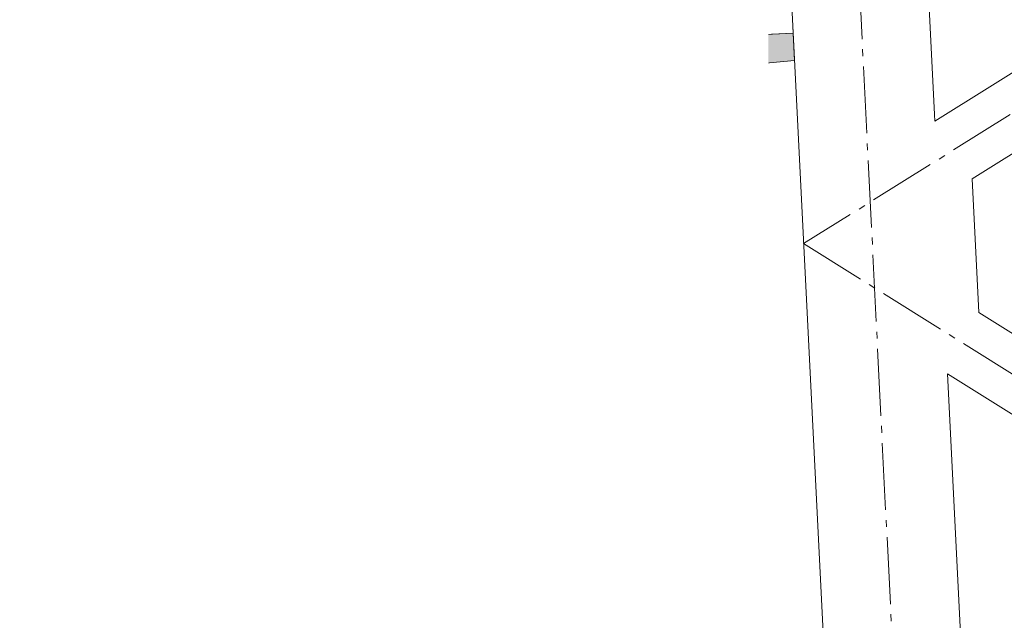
# Model space of a CAD drawing. Header units: millimetres. Extents: x -15830 to 4680139, y -28864 to 2281735.
# Tile 109 of 256: x 118331 to 119766, y 163034 to 163910. Entities that reach past the tile are written whole.
import ezdxf
from ezdxf import colors
from ezdxf.entities.mleader import LeaderData, LeaderLine
from ezdxf.math import Vec2, Vec3

# ---------------------------------------------------------------- set-up
doc = ezdxf.new("R2010")
doc.units = ezdxf.units.MM
for name, pattern in [('AM_DIN_G_W050', [13.75, 9.75, -1.5, 1, -1.5]), ('CARKOVANA', [5, 3, -2]), ('DASHDOT', [25.4, 12.7, -6.35, 0, -6.35]), ('HIDDEN', [9.525, 6.35, -3.175])]:
    doc.linetypes.add(name, pattern=pattern)
doc.layers.add('_____detaily', color=1, linetype='Continuous')
for name, color, linetype, lineweight in [('A99_N_kce-pohl', 1, 'Continuous', 9), ('A99_N_kce-rez-sil', 6, 'Continuous', 18), ('A99_N_kce-rez-ten', 4, 'Continuous', 9), ('A99_N_kce-rez-ten @ 200', 4, 'Continuous', 9), ('A99_N_koty-200', 5, 'Continuous', 5), ('A99_N_koty-200 @ 200', 5, 'Continuous', 5), ('A99_N_koty-200 @ 50', 5, 'Continuous', 5), ('A99_N_sraf', 252, 'Continuous', 0), ('A99_N_txt-popis-50', 240, 'Continuous', 9), ('A99_N_txt-popis-50 @ 200', 240, 'Continuous', 9), ('A99_N_znaceni 200', 5, 'Continuous', 5), ('A99_S_kce-pohl', 7, 'Continuous', 5), ('A99_S_kce-rez-sil', 7, 'Continuous', 15), ('A99_S_kce-rez-ten', 7, 'Continuous', 9), ('A99_S_sraf', 252, 'Continuous', 9)]:
    doc.layers.add(name, color=color, linetype=linetype, lineweight=lineweight)
doc.styles.add('A99_kota', font='isocpeur.ttf', dxfattribs={"height": 2})
doc.styles.add('A99_popis', font='isocpeur.ttf')
doc.linetypes.add('IZOLACE', pattern='A,0.00254,-2.54,[134,ltypeshp.shx,S=2.54,R=0,X=-2.54,Y=0],-5.08,[134,ltypeshp.shx,S=2.54,R=180,X=2.54,Y=0],-2.54', length=10.16254)
doc.dimstyles.new('A99_kota_200 new', dxfattribs={"dimscale": 200, "dimtxt": 2, "dimasz": 1.2, "dimexe": 0.5, "dimexo": 1.5, "dimgap": 0.3, "dimtad": 1, "dimdec": 0, "dimzin": 3, "dimdsep": 46, "dimtxsty": 'A99_kota', "dimblk": 'ARCHTICK', "dimcen": 2.5, "dimazin": 2, "dimtfac": 0.75, "dimtdec": 0, "dimtmove": 2, "dimatfit": 0, "dimfxl": 0, "dimtolj": 1, "dimtzin": 0, "dimlwd": 5, "dimlwe": 5, "dimarcsym": 0})

# ---------------------------------------------------------------- blocks, each defined once
blk = doc.blocks.new('_ArchTick')
at = {"color": 0, "linetype": 'ByBlock', "const_width": 0.15}
blk.add_lwpolyline([(-0.5, -0.5), (0.5, 0.5)], dxfattribs=at)
blk = doc.blocks.new('*D175')
at = {"layer": 'A99_N_koty-200', "color": 0, "linetype": 'Continuous', "lineweight": 5, "ltscale": 10, "transparency": 16777216}
for p, q in [((118489, 164257.8), (118489, 164482.8)), ((119458.8, 164257.8), (119458.8, 164482.8)), ((118489, 164457.8), (119458.8, 164457.8))]:
    blk.add_line(p, q, dxfattribs=at)
at = {"layer": 'Defpoints', "color": 0, "linetype": 'Continuous', "ltscale": 10, "transparency": 16777216}
for p in [(119458.8, 164457.8), (119458.8, 163890.4), (118489, 163858.3)]:
    blk.add_point(p, dxfattribs=at)
at = {"layer": 'A99_N_koty-200', "color": 0, "linetype": 'Continuous', "lineweight": 5, "ltscale": 10, "transparency": 16777216, "xscale": 60, "yscale": 60, "zscale": 60}
for p, rotation in [((118489, 164457.8), 179.9999999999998), ((119458.8, 164457.8), 359.9999999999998)]:
    blk.add_blockref('_ArchTick', p, dxfattribs=dict(at, rotation=rotation))
at = {"layer": 'A99_N_koty-200', "color": 0, "linetype": 'Continuous', "lineweight": 0, "ltscale": 10, "transparency": 16777216, "insert": (118973.9, 164392.8), "char_height": 100, "attachment_point": 5, "rotation": 180, "style": 'A99_kota'}
blk.add_mtext('\\A1;970', dxfattribs=at)
blk = doc.blocks.new('*D176')
at = {"layer": 'A99_N_koty-200', "color": 0, "linetype": 'Continuous', "lineweight": 5, "ltscale": 10, "transparency": 16777216}
for p, q in [((118489, 164158.3), (118489, 164688.3)), ((119458.8, 164190.4), (119458.8, 164688.3)), ((118489, 164588.3), (119458.8, 164588.3))]:
    blk.add_line(p, q, dxfattribs=at)
at = {"layer": 'Defpoints', "color": 0, "linetype": 'Continuous', "ltscale": 10, "transparency": 16777216}
for p in [(119458.8, 164588.3), (119458.8, 163890.4), (118489, 163858.3)]:
    blk.add_point(p, dxfattribs=at)
at = {"layer": 'A99_N_koty-200', "color": 0, "linetype": 'Continuous', "lineweight": 5, "ltscale": 10, "transparency": 16777216, "xscale": 240, "yscale": 240, "zscale": 240}
for p, rotation in [((118489, 164588.3), 179.9999999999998), ((119458.8, 164588.3), 359.9999999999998)]:
    blk.add_blockref('_ArchTick', p, dxfattribs=dict(at, rotation=rotation))
at = {"layer": 'A99_N_koty-200', "color": 0, "linetype": 'Continuous', "lineweight": 0, "ltscale": 10, "transparency": 16777216, "insert": (118973.9, 164328.3), "char_height": 400, "attachment_point": 5, "rotation": 180, "style": 'A99_kota'}
blk.add_mtext('\\A1;970', dxfattribs=at)
blk = doc.blocks.new('Befestiger_gross')
at = {"layer": '_____detaily', "linetype": 'Continuous', "lineweight": -2}
for p, q in [((0.5, 0.5), (0, 0)), ((0.5, 0.5), (0, 0)), ((0.5, -0.5), (0, 0)), ((0.5, -0.5), (0, 0)), ((2.1, 0.5), (0.5, 0.5)), ((2.1, 0.5), (0.5, 0.5)), ((0.6, 0.5), (0.6, 0.5)), ((0.6, 0.5), (0.6, 0.5)), ((0.6, 0.5), (0.6, 0.5)), ((0.6, 0.5), (0.6, 0.5)), ((1.7, -1), (2.3, 1)), ((2.3, 1), (2.1, 0.5)), ((2.3, 1), (2.5, 0.5)), ((2.3, 1), (2.5, 0.5)), ((3.3, 0.5), (2.5, 0.5)), ((3.3, 0.5), (2.5, 0.5)), ((2.9, -1), (3.5, 1)), ((3.5, 1), (3.3, 0.5)), ((3.5, 1), (3.7, 0.5)), ((3.5, 1), (3.7, 0.5)), ((4.5, 0.5), (3.7, 0.5)), ((4.5, 0.5), (3.7, 0.5)), ((4, -1), (4.7, 1)), ((4.5, 0.5), (4.7, 1)), ((4.7, 1), (4.8, 0.5)), ((4.7, 1), (4.8, 0.5)), ((5.7, 0.5), (4.8, 0.5)), ((5.7, 0.5), (4.8, 0.5)), ((5.2, -1), (5.9, 1)), ((5.7, 0.5), (5.9, 1)), ((5.9, 1), (6, 0.5)), ((5.9, 1), (6, 0.5)), ((6.9, 0.5), (6, 0.5)), ((6, 0.5), (6, 0.5)), ((6.9, 0.5), (6, 0.5)), ((6, 0.5), (6, 0.5)), ((6.4, -1), (7, 1)), ((6.9, 0.5), (7, 1)), ((7, 1), (7.2, 0.5)), ((7, 1), (7.2, 0.5)), ((8.1, 0.5), (7.2, 0.5)), ((8.1, 0.5), (7.2, 0.5)), ((7.6, -1), (8.2, 1)), ((8.1, 0.5), (8.2, 1)), ((8.2, 1), (8.4, 0.5)), ((8.2, 1), (8.4, 0.5)), ((9.3, 0.5), (8.4, 0.5)), ((9.3, 0.5), (8.4, 0.5)), ((8.8, -1), (9.4, 1)), ((9.3, 0.5), (9.4, 1)), ((9.4, 1), (9.6, 0.5)), ((9.4, 1), (9.6, 0.5)), ((10.5, 0.5), (9.6, 0.5)), ((10.5, 0.5), (9.6, 0.5)), ((10, -1), (10.6, 1)), ((10.6, 1), (10.5, 0.5)), ((10.6, 1), (10.8, 0.5)), ((10.6, 1), (10.8, 0.5)), ((11.6, 0.5), (10.8, 0.5)), ((11.6, 0.5), (10.8, 0.5)), ((11.2, -1), (11.8, 1)), ((11.8, 1), (11.6, 0.5)), ((11.8, 1), (12, 0.5)), ((11.8, 1), (12, 0.5)), ((12.8, 0.5), (12, 0.5)), ((12.8, 0.5), (12, 0.5)), ((12.4, -1), (13, 1)), ((13, 1), (12.8, 0.5)), ((13, 1), (13.1, 0.5)), ((13, 1), (13.1, 0.5)), ((14, 0.5), (13.1, 0.5)), ((14, 0.5), (13.1, 0.5)), ((13.5, -1), (14.2, 1)), ((14.2, 1), (14, 0.5)), ((14.2, 1), (14.3, 0.5)), ((14.2, 1), (14.3, 0.5)), ((15.2, 0.5), (14.3, 0.5)), ((14.3, 0.5), (14.3, 0.5)), ((15.2, 0.5), (14.3, 0.5)), ((14.3, 0.5), (14.3, 0.5)), ((14.7, -1), (15.4, 1)), ((15.4, 1), (15.2, 0.5)), ((15.4, 1), (15.5, 0.5)), ((15.4, 1), (15.5, 0.5)), ((16.4, 0.5), (15.5, 0.5)), ((16.4, 0.5), (15.5, 0.5)), ((15.9, -1), (16.5, 1)), ((16.5, 1), (16.4, 0.5)), ((16.5, 1), (16.7, 0.5)), ((16.5, 1), (16.7, 0.5)), ((17.6, 0.5), (16.7, 0.5)), ((17.6, 0.5), (16.7, 0.5)), ((17.1, -1), (17.7, 1)), ((17.7, 1), (17.6, 0.5)), ((17.7, 1), (17.9, 0.5)), ((17.7, 1), (17.9, 0.5)), ((18.8, 0.5), (17.9, 0.5)), ((18.8, 0.5), (17.9, 0.5)), ((18.3, -1), (18.9, 1)), ((18.9, 1), (18.8, 0.5)), ((18.9, 1), (19.1, 0.5)), ((18.9, 1), (19.1, 0.5)), ((19.9, 0.5), (19.1, 0.5)), ((19.9, 0.5), (19.1, 0.5)), ((19.5, -1), (20.1, 1.1)), ((20.1, 1.1), (19.9, 0.5)), ((20.1, 1.1), (20.3, 0.5)), ((20.1, 1.1), (20.3, 0.5)), ((21.1, 0.5), (20.3, 0.5)), ((20.3, 0.5), (20.3, 0.5)), ((21.1, 0.5), (20.3, 0.5)), ((20.3, 0.5), (20.3, 0.5)), ((20.7, -1), (21.3, 1.1)), ((21.3, 1.1), (21.1, 0.5)), ((21.3, 1.1), (21.5, 0.5)), ((21.3, 1.1), (21.5, 0.5)), ((22.3, 0.5), (21.5, 0.5)), ((22.3, 0.5), (21.5, 0.5)), ((21.8, -1), (22.5, 1.1)), ((22.5, 1.1), (22.3, 0.5)), ((22.5, 1.1), (22.6, 0.5)), ((22.5, 1.1), (22.6, 0.5)), ((23.5, 0.5), (22.6, 0.5)), ((23.5, 0.5), (22.6, 0.5)), ((23, -1), (23.7, 1.1)), ((23.7, 1.1), (23.5, 0.5)), ((23.7, 1.1), (23.8, 0.5)), ((23.7, 1.1), (23.8, 0.5)), ((24.7, 0.5), (23.8, 0.5)), ((24.7, 0.5), (23.8, 0.5)), ((24.2, -1), (24.9, 1.1)), ((24.9, 1.1), (24.7, 0.5)), ((24.9, 1.1), (25, 0.5)), ((24.9, 1.1), (25, 0.5)), ((25.9, 0.5), (25, 0.5)), ((25.9, 0.5), (25, 0.5)), ((25.4, -1), (26, 1.1)), ((26, 1.1), (25.9, 0.5)), ((26, 1.1), (26.2, 0.5)), ((26, 1.1), (26.2, 0.5)), ((27, 0.5), (26.2, 0.5)), ((27, 0.5), (26.2, 0.5)), ((26.5, -1), (27.2, 1)), ((27.2, 1), (27, 0.5)), ((27.2, 1), (27.3, 0.5)), ((27.2, 1), (27.3, 0.5)), ((28.2, 0.5), (27.3, 0.5)), ((28.2, 0.5), (27.3, 0.5)), ((27.7, -1), (28.4, 1)), ((28.4, 1), (28.2, 0.5)), ((28.4, 1), (28.5, 0.5)), ((28.4, 1), (28.5, 0.5)), ((29.4, 0.5), (28.5, 0.5)), ((28.5, 0.5), (28.5, 0.5)), ((29.4, 0.5), (28.5, 0.5)), ((28.5, 0.5), (28.5, 0.5)), ((28.9, -1), (29.6, 1)), ((29.6, 1), (29.4, 0.5)), ((29.6, 1), (29.7, 0.5)), ((29.6, 1), (29.7, 0.5)), ((30.6, 0.5), (29.7, 0.5)), ((30.6, 0.5), (29.7, 0.5)), ((30.1, -1), (30.7, 1)), ((30.7, 1), (30.6, 0.5)), ((30.7, 1), (30.9, 0.5)), ((30.7, 1), (30.9, 0.5)), ((31.8, 0.5), (30.9, 0.5)), ((31.8, 0.5), (30.9, 0.5)), ((31.3, -1), (31.9, 1)), ((31.9, 1), (31.8, 0.5)), ((31.9, 1), (32.1, 0.5)), ((31.9, 1), (32.1, 0.5)), ((33, 0.5), (32.1, 0.5)), ((33, 0.5), (32.1, 0.5)), ((32.5, -1), (33.1, 1)), ((33.1, 1), (33, 0.5)), ((33.1, 1), (33.3, 0.5)), ((33.1, 1), (33.3, 0.5)), ((34.1, 0.5), (33.3, 0.5)), ((34.1, 0.5), (33.3, 0.5)), ((33.7, -1), (34.3, 1)), ((34.3, 1), (34.1, 0.5)), ((34.3, 1), (34.5, 0.5)), ((34.3, 1), (34.5, 0.5)), ((36.5, 0.5), (34.5, 0.5)), ((36.5, 0.5), (34.5, 0.5)), ((36.5, 0.5), (37.3, 1.4)), ((36.5, 0.5), (37.3, 1.4)), ((37.3, -1.4), (37.3, 1.4)), ((37.3, -1.4), (37.3, 1.4)), ((1.5, -0.5), (0.5, -0.5)), ((1.5, -0.5), (0.5, -0.5)), ((1.5, -0.5), (1.7, -1)), ((1.5, -0.5), (1.7, -1)), ((1.7, -1), (1.8, -0.5)), ((2.7, -0.5), (1.8, -0.5)), ((2.7, -0.5), (1.8, -0.5)), ((2.7, -0.5), (2.9, -1)), ((2.7, -0.5), (2.9, -1)), ((2.9, -1), (3, -0.5)), ((3.9, -0.5), (3, -0.5)), ((3.9, -0.5), (3, -0.5)), ((3.9, -0.5), (4, -1)), ((3.9, -0.5), (4, -1)), ((4.2, -0.5), (4, -1)), ((5.1, -0.5), (4.2, -0.5)), ((5.1, -0.5), (4.2, -0.5)), ((5.1, -0.5), (5.2, -1)), ((5.1, -0.5), (5.2, -1)), ((5.4, -0.5), (5.2, -1)), ((6.3, -0.5), (5.4, -0.5)), ((6.3, -0.5), (5.4, -0.5)), ((6.3, -0.5), (6.4, -1)), ((6.3, -0.5), (6.4, -1)), ((6.6, -0.5), (6.4, -1)), ((7.4, -0.5), (6.6, -0.5)), ((7.4, -0.5), (6.6, -0.5)), ((7.4, -0.5), (7.6, -1)), ((7.4, -0.5), (7.6, -1)), ((7.8, -0.5), (7.6, -1)), ((8.6, -0.5), (7.8, -0.5)), ((8.6, -0.5), (7.8, -0.5)), ((8.6, -0.5), (8.8, -1)), ((8.6, -0.5), (8.8, -1)), ((8.9, -0.5), (8.8, -1)), ((9.8, -0.5), (8.9, -0.5)), ((9.8, -0.5), (8.9, -0.5)), ((9.8, -0.5), (10, -1)), ((9.8, -0.5), (10, -1)), ((10.1, -0.5), (10, -1)), ((11, -0.5), (10.1, -0.5)), ((11, -0.5), (10.1, -0.5)), ((11, -0.5), (11.2, -1)), ((11, -0.5), (11.2, -1)), ((11.3, -0.5), (11.2, -1)), ((12.2, -0.5), (11.3, -0.5)), ((12.2, -0.5), (11.3, -0.5)), ((12.2, -0.5), (12.3, -1)), ((12.2, -0.5), (12.3, -1)), ((12.5, -0.5), (12.3, -1)), ((13.4, -0.5), (12.5, -0.5)), ((13.4, -0.5), (12.5, -0.5)), ((13.4, -0.5), (13.5, -1)), ((13.4, -0.5), (13.5, -1)), ((13.7, -0.5), (13.5, -1)), ((14.6, -0.5), (13.7, -0.5)), ((14.6, -0.5), (13.7, -0.5)), ((14.6, -0.5), (14.7, -1)), ((14.6, -0.5), (14.7, -1)), ((14.9, -0.5), (14.7, -1)), ((15.7, -0.5), (14.9, -0.5)), ((15.7, -0.5), (14.9, -0.5)), ((15.7, -0.5), (15.9, -1)), ((15.7, -0.5), (15.9, -1)), ((16.1, -0.5), (15.9, -1)), ((16.9, -0.5), (16.1, -0.5)), ((16.9, -0.5), (16.1, -0.5)), ((16.9, -0.5), (17.1, -1)), ((16.9, -0.5), (17.1, -1)), ((17.2, -0.5), (17.1, -1)), ((18.1, -0.5), (17.2, -0.5)), ((18.1, -0.5), (17.2, -0.5)), ((18.1, -0.5), (18.3, -1)), ((18.1, -0.5), (18.3, -1)), ((18.4, -0.5), (18.3, -1)), ((19.3, -0.5), (18.4, -0.5)), ((19.3, -0.5), (18.4, -0.5)), ((19.3, -0.5), (19.5, -1)), ((19.3, -0.5), (19.5, -1)), ((19.6, -0.5), (19.5, -1)), ((20.5, -0.5), (19.6, -0.5)), ((20.5, -0.5), (19.6, -0.5)), ((20.5, -0.5), (20.7, -1)), ((20.5, -0.5), (20.7, -1)), ((20.8, -0.5), (20.7, -1)), ((21.7, -0.5), (20.8, -0.5)), ((21.7, -0.5), (20.8, -0.5)), ((21.7, -0.5), (21.8, -1)), ((21.7, -0.5), (21.8, -1)), ((22, -0.5), (21.8, -1)), ((22.9, -0.5), (22, -0.5)), ((22.9, -0.5), (22, -0.5)), ((22.9, -0.5), (23, -1)), ((22.9, -0.5), (23, -1)), ((23.2, -0.5), (23, -1)), ((24.1, -0.5), (23.2, -0.5)), ((24.1, -0.5), (23.2, -0.5)), ((24.1, -0.5), (24.2, -1)), ((24.1, -0.5), (24.2, -1)), ((24.4, -0.5), (24.2, -1)), ((25.3, -0.5), (24.4, -0.5)), ((25.3, -0.5), (24.4, -0.5)), ((25.3, -0.5), (25.4, -1)), ((25.3, -0.5), (25.4, -1)), ((25.6, -0.5), (25.4, -1)), ((26.4, -0.5), (25.6, -0.5)), ((26.4, -0.5), (25.6, -0.5)), ((26.4, -0.5), (26.5, -1)), ((26.4, -0.5), (26.5, -1)), ((26.7, -0.5), (26.5, -1)), ((27.6, -0.5), (26.7, -0.5)), ((27.6, -0.5), (26.7, -0.5)), ((27.6, -0.5), (27.7, -1)), ((27.6, -0.5), (27.7, -1)), ((27.9, -0.5), (27.7, -1)), ((28.8, -0.5), (27.9, -0.5)), ((28.8, -0.5), (27.9, -0.5)), ((28.8, -0.5), (28.9, -1)), ((28.8, -0.5), (28.9, -1)), ((29.1, -0.5), (28.9, -1)), ((30, -0.5), (29.1, -0.5)), ((30, -0.5), (29.1, -0.5)), ((30, -0.5), (30.1, -1)), ((30, -0.5), (30.1, -1)), ((30.3, -0.5), (30.1, -1)), ((31.1, -0.5), (30.3, -0.5)), ((31.1, -0.5), (30.3, -0.5)), ((31.1, -0.5), (31.3, -1)), ((31.1, -0.5), (31.3, -1)), ((31.5, -0.5), (31.3, -1)), ((32.3, -0.5), (31.5, -0.5)), ((32.3, -0.5), (31.5, -0.5)), ((32.3, -0.5), (32.5, -1)), ((32.3, -0.5), (32.5, -1)), ((32.6, -0.5), (32.5, -1)), ((33.5, -0.5), (32.6, -0.5)), ((33.5, -0.5), (32.6, -0.5)), ((33.5, -0.5), (33.7, -1)), ((33.5, -0.5), (33.7, -1)), ((33.8, -0.5), (33.7, -1)), ((36.5, -0.5), (33.8, -0.5)), ((36.5, -0.5), (33.8, -0.5)), ((36.5, -0.5), (37.3, -1.4)), ((36.5, -0.5), (37.3, -1.4))]:
    blk.add_line(p, q, dxfattribs=at)
blk = doc.blocks.new('*U774')
at = {"layer": 'A99_N_koty-200 @ 200', "linetype": 'Continuous', "lineweight": 0, "ltscale": 10}
dim = blk.add_linear_dim(base=(119458.8, 164588.3), p1=(118489, 163858.3), p2=(119458.8, 163890.4), angle=180, dimstyle='A99_kota_200 new', override={"dimscale": 200, "dimtix": 1, "dimtofl": 1, "dimtmove": 1, "dimatfit": 1}, dxfattribs=at)
dim.commit()
dim.dimension.update_dxf_attribs({"geometry": '*D176', "text_midpoint": (118973.9, 164328.3)})
at = {"layer": 'A99_N_koty-200 @ 50', "linetype": 'Continuous', "lineweight": 0, "ltscale": 10}
dim = blk.add_linear_dim(base=(119458.8, 164457.8), p1=(118489, 163858.3), p2=(119458.8, 163890.4), angle=180, dimstyle='A99_kota_200 new', override={"dimscale": 50, "dimtix": 1, "dimtofl": 1, "dimtmove": 1, "dimatfit": 1}, dxfattribs=at)
dim.commit()
dim.dimension.update_dxf_attribs({"geometry": '*D175', "text_midpoint": (118973.9, 164392.8)})
blk = doc.blocks.new('*U926')
at = {"layer": 'A99_N_txt-popis-50 @ 200', "lineweight": 9}
ml = blk.add_multileader_mtext('Standard', dxfattribs=at)
ml.set_content('\\A1;{\\C256;odvodňovací systém \\Pbude součásti \\Pdodávky opláštění}', color=1, style='A99_popis')
ml.set_leader_properties(color=256, linetype='ByLayer', lineweight=-1)
ml.build(insert=Vec2(0, 0))
ml.multileader.update_dxf_attribs({"dogleg_length": 1, "arrow_head_size": 300, "scale": 200})
ctx = ml.context
ctx.base_point, ctx.scale, ctx.char_height, ctx.arrow_head_size, ctx.landing_gap_size, ctx.plane_origin, ctx.plane_x_axis, ctx.plane_y_axis = Vec3(117949, 82248.3), 200, 400, 300, 250, Vec3(122104.1, 85760.8), Vec3(0, 1), Vec3(-1, 0)
notes = []
notes.append((ctx, [(1, (1, 1, 0), (117949, 92478.3), (0, -1), 4890, [(0, [(119864.3, 93153.3)], 0, [])])]))
ctx.mtext.insert, ctx.mtext.text_direction, ctx.mtext.rotation, ctx.mtext.width, ctx.mtext.defined_height, ctx.mtext.flow_direction = Vec3(117689, 82498.3), Vec3(0, 1), 1.570796, 5020, 63.5, 5
ctx.mtext.has_bg_fill, ctx.mtext.bg_color, ctx.mtext.bg_scale_factor, ctx.mtext.bg_transparency, ctx.mtext.use_window_bg_color = 1, -1073741824, 1, 0, 1
for ctx, leaders in notes:
    for number, flags, end, landing, length, lines in leaders:
        leader = LeaderData()
        leader.index, (leader.has_last_leader_line, leader.has_dogleg_vector, leader.attachment_direction) = number, flags
        leader.last_leader_point, leader.dogleg_vector, leader.dogleg_length = Vec3(end), Vec3(landing), length
        for number, points, colour, breaks in lines:
            line = LeaderLine()
            line.index, line.vertices, line.color, line.breaks = number, Vec3.list(points), colors.encode_raw_color(colour), breaks
            leader.lines.append(line)
        ctx.leaders.append(leader)

msp = doc.modelspace()

# ---------------------------------------------------------------- hatches: boundary and pattern name
at = {"layer": 'A99_N_kce-rez-ten', "lineweight": 0, "transparency": 33554562}
h = msp.add_hatch(dxfattribs=at)
h.set_pattern_fill('ANSI31', color=1, scale=50)
h.set_pattern_definition([(135, (123068.95, 129398.5855), (-4.4194174, -4.4194174), [])])
h.paths.add_polyline_path([(118488.95, 163825.752), (118648.95, 163825.752), (118648.95, 163840.752), (118488.95, 163840.752)])
h = msp.add_hatch(dxfattribs=at)
h.set_pattern_fill('ANSI31', color=1, scale=50)
h.set_pattern_definition([(135, (123068.95, 129326.0855), (-4.4194174, -4.4194174), [])])
h.paths.add_polyline_path([(118508.95, 163730.752), (118508.95, 163825.752), (118488.95, 163825.752), (118488.95, 163738.252)])
at = {"layer": 'A99_N_kce-rez-ten', "lineweight": 0}
for points in [[(118469.667, 163800.752), (118469.667, 163785.752), (118470.667, 163785.752), (118470.667, 163800.752)], [(118511.95, 163800.752), (118511.95, 163785.752), (118510.95, 163785.752), (118510.95, 163800.752)], [(118637.95, 163808.251), (118637.95, 163793.251), (118638.95, 163793.251), (118638.95, 163808.251)]]:
    msp.add_hatch(color=1, dxfattribs=at).paths.add_polyline_path(points)
at = {"layer": 'A99_N_kce-rez-ten @ 200', "linetype": 'Continuous', "lineweight": 0}
h = msp.add_hatch(dxfattribs=at)
h.set_pattern_fill('HONEY', color=1, scale=0.25, style=2)
h.set_pattern_definition([(90, (-86071.0497, -886704.248), (-5.41265875, 9.375), [6.25, -12.5]), (210, (-86071.0497, -886704.248), (-5.412658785, -9.37499998), [6.25, -12.5]), (150, (-86071.0497, -886704.248), (-10.825317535, 2e-08), [-12.5, 6.25])])
h.paths.add_polyline_path([(118510.95, 163767.752), (118646.95, 163768.752), (118646.95, 163823.752), (118510.95, 163823.752)])
h = msp.add_hatch(dxfattribs=at)
h.set_pattern_fill('HONEY', color=1, scale=0.25, style=2)
h.set_pattern_definition([(90, (-86191.5497, -886730.248), (-5.41265875, 9.375), [6.25, -12.5]), (210, (-86191.5497, -886730.248), (-5.412658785, -9.37499998), [6.25, -12.5]), (150, (-86191.5497, -886730.248), (-10.825317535, 2e-08), [-12.5, 6.25])])
h.paths.add_polyline_path([(118472.45, 163769.752), (118472.45, 163799.752), (118397.45, 163799.752), (118397.45, 163773.752), (118454.95, 163773.252), (118454.95, 163769.752)])
at = {"layer": 'A99_N_sraf', "lineweight": 0, "transparency": 33554562}
h = msp.add_hatch(dxfattribs=at)
h.set_pattern_fill('HONEY', color=1, scale=75)
h.set_pattern_definition([(0, (-86071.05, 130283.252), (14.0625, 8.11898812), [9.375, -18.75]), (120, (-86071.05, 130283.252), (-14.06249997, 8.11898818), [9.375, -18.75]), (60, (-86071.05, 130283.252), (3e-08, 16.2379763), [-18.75, 9.375])])
h.paths.add_polyline_path([(118508.95, 163765.752), (118508.944, 163726.847), (118664.406, 163657.602), (118675.891, 163736.755), (118648.95, 163765.752)])
h = msp.add_hatch(dxfattribs=at)
h.set_pattern_fill('HONEY', color=1, scale=75)
h.set_pattern_definition([(272.86, (118990.93, 163436.099), (8.81053, -13.63988), [9.375, -18.75]), (32.86, (118990.93, 163436.099), (7.40722, 14.4501), [9.375, -18.75]), (332.86, (118990.93, 163436.099), (16.21775, 0.8102), [-18.75, 9.375])])
h.paths.add_polyline_path([(118988.231, 163490.127), (118982.167, 163611.497), (118885.428, 163625.533)])
at = {"layer": 'A99_S_sraf', "lineweight": 0, "transparency": 33554687}
h = msp.add_hatch(dxfattribs=at)
h.set_pattern_fill('ZELEZOBETON', color=256, scale=10)
h.set_pattern_definition([(135, (122783.95, 111373.25), (-35.35534, -35.35534), []), (135, (122783.95, 111387.394), (-35.35534, -35.35534), []), (135, (122783.95, 111415.68), (-49.497475, -21.213203), [20, -10, 0, -10])])
h.paths.add_polyline_path([(119508.531, 157885.385), (119569.478, 157888.43), (119707.001, 157895.3), (119758.22, 157897.859), (119756.222, 157937.809), (119526.012, 157936.321), (119471.126, 159034.951), (119700.341, 159056.414), (119696.349, 159136.315), (119466.137, 159134.826), (119411.252, 160233.456), (119640.367, 160254.91), (119636.372, 160334.819), (119406.262, 160333.331), (119351.377, 161431.961), (119580.442, 161453.411), (119576.447, 161533.324), (119346.387, 161531.837), (119291.502, 162630.467), (119520.716, 162651.93), (119516.521, 162731.829), (119286.512, 162730.342), (119231.627, 163828.972), (119460.592, 163850.412), (119458.594, 163890.373), (118649.855, 163849.97), (118654.345, 163760.082), (119219.136, 163678.161)])
at = {"layer": 'A99_S_sraf', "linetype": 'Continuous', "lineweight": 0, "ltscale": 2, "transparency": 33554562}
h = msp.add_hatch(dxfattribs=at)
h.set_pattern_fill('BETON-LEHKY', color=256, scale=10)
h.set_pattern_definition([(137.86, (119497.84, 139899.01), (-26.83778, -29.660305), []), (92.86, (119482.357, 139943.362), (-29.660305, 26.837778), [5, -51.56854]), (137.86, (119482.108, 139948.356), (-26.83778, -29.660305), [5, -35]), (182.86, (119478.4, 139951.71), (-26.837778, -29.660305), [5, -51.56854]), (227.86, (119473.406, 139951.46), (29.660305, -26.83778), [5, -35]), (92.86, (119470.3, 139942.76), (-29.660305, 26.837778), [5, -51.56854]), (137.86, (119474.01, 139939.405), (-26.83778, -29.660305), [5, -35]), (182.86, (119479.002, 139939.655), (-26.837778, -29.660305), [5, -51.56854]), (227.86, (119482.357, 139943.362), (29.660305, -26.83778), [5, -35]), (137.86, (119465.08, 139955.62), (-26.83778, -29.660305), [10, -30])])
h.paths.add_polyline_path([(119452.178, 157810.887), (119159.71, 163665.18), (119214.642, 163667.924), (119508.95, 157813.252)])

# ---------------------------------------------------------------- linework, layer by layer
at = {"layer": 'A99_N_kce-pohl', "lineweight": 5}
for points in [[(118488.95, 163840.752), (118488.95, 166583.252)], [(118548.95, 163673.252), (118578.95, 163673.252), (118578.95, 163663.252), (118533.95, 163658.252), (118473.95, 163718.252), (118473.95, 163763.252), (118443.95, 163763.252)]]:
    msp.add_lwpolyline(points, dxfattribs=at)
at = {"layer": 'A99_N_kce-pohl', "linetype": 'Continuous', "lineweight": 0}
msp.add_lwpolyline([(118664.406, 163657.602), (118508.944, 163726.847), (118508.95, 163765.752), (118648.95, 163765.752), (118675.891, 163736.755)], close=True, dxfattribs=at)
at = {"layer": 'A99_N_kce-pohl', "linetype": 'Continuous'}
for points in [[(118478.274, 163693.635), (118504.916, 163663.798), (118489.998, 163650.477), (118463.356, 163680.314)], [(118478.074, 163690.105), (118501.386, 163663.998), (118490.197, 163654.007), (118466.885, 163680.114)]]:
    msp.add_lwpolyline(points, close=True, dxfattribs=at)
for points in [[(118504.915, 163663.799), (118478.274, 163693.635)], [(118489.997, 163650.477), (118463.89, 163627.165)]]:
    msp.add_lwpolyline(points, dxfattribs=at)
at = {"layer": 'A99_N_kce-pohl'}
msp.add_lwpolyline([(118493.78, 151503.252), (118493.78, 163653.252)], dxfattribs=at)
at = {"layer": 'A99_N_kce-pohl', "lineweight": 0}
for points in [[(119143.537, 163588.083), (118664.406, 163657.602)], [(118990.93, 163436.099), (118982.167, 163611.497)]]:
    msp.add_lwpolyline(points, dxfattribs=at)
at = {"layer": 'A99_N_kce-pohl', "linetype": 'Continuous', "lineweight": 5}
for radius, start, end in [(4410, 137.907908, 222.092092), (4355, 137.904509, 221.569236)]:
    msp.add_arc((121736.45, 166583.252), radius, start, end, dxfattribs=at)
at = {"layer": 'A99_N_kce-rez-sil', "color": 1, "linetype": 'Continuous', "lineweight": 5}
for radius, start, end in [(4400, 137.907908, 222.092092), (4375, 137.906029, 222.093971)]:
    msp.add_arc((121736.45, 166583.252), radius, start, end, dxfattribs=at)
at = {"layer": 'A99_N_kce-rez-ten', "color": 1, "lineweight": 0}
for p, q in [((118464.369, 163796.837), (118464.369, 163789.752)), ((118467.513, 163797.625), (118465.156, 163797.624)), ((118467.437, 163795.263), (118465.156, 163795.263)), ((118467.513, 163795.263), (118465.156, 163795.263)), ((118468.305, 163798.295), (118467.805, 163798.295)), ((118467.805, 163798.295), (118467.805, 163788.295)), ((118468.305, 163797.625), (118468.667, 163801.252)), ((118468.305, 163798.295), (118468.305, 163788.295)), ((118468.305, 163797.625), (118468.305, 163788.965)), ((118469.667, 163801.252), (118468.667, 163801.252)), ((118469.667, 163801.252), (118468.667, 163801.252)), ((118469.667, 163785.252), (118469.667, 163801.252)), ((118469.667, 163800.752), (118469.667, 163785.752)), ((118470.667, 163800.752), (118469.667, 163800.752)), ((118470.667, 163785.752), (118470.667, 163800.752)), ((118508.95, 163796.402), (118470.667, 163796.402)), ((118510.95, 163785.752), (118510.95, 163800.752)), ((118510.95, 163800.752), (118511.95, 163800.752)), ((118511.95, 163801.252), (118512.95, 163801.252)), ((118511.95, 163785.252), (118511.95, 163801.252)), ((118511.95, 163801.252), (118512.95, 163801.252)), ((118511.95, 163800.752), (118511.95, 163785.752)), ((118513.312, 163797.625), (118512.95, 163801.252)), ((118513.312, 163798.295), (118513.311, 163788.295)), ((118513.312, 163797.625), (118513.311, 163788.965)), ((118513.312, 163798.295), (118513.812, 163798.295)), ((118513.812, 163798.295), (118513.811, 163788.295)), ((118514.104, 163797.625), (118516.461, 163797.624)), ((118514.104, 163795.263), (118516.461, 163795.263)), ((118514.18, 163795.263), (118516.461, 163795.263)), ((118517.236, 163795.502), (118517.755, 163796.402)), ((118518.346, 163791.002), (118517.236, 163795.502)), ((118517.248, 163796.837), (118517.248, 163789.752)), ((118518.866, 163790.102), (118517.755, 163796.402)), ((118518.275, 163795.502), (118517.755, 163796.402)), ((118519.386, 163791.002), (118518.275, 163795.502)), ((118519.036, 163795.502), (118518.275, 163795.502)), ((118519.036, 163795.502), (118519.555, 163796.402)), ((118520.146, 163791.002), (118519.036, 163795.502)), ((118520.666, 163790.102), (118519.555, 163796.402)), ((118520.075, 163795.502), (118519.555, 163796.402)), ((118521.186, 163791.002), (118520.075, 163795.502)), ((118520.836, 163795.502), (118520.075, 163795.502)), ((118520.836, 163795.502), (118521.355, 163796.402)), ((118521.946, 163791.002), (118520.836, 163795.502)), ((118522.466, 163790.102), (118521.355, 163796.402)), ((118521.875, 163795.502), (118521.355, 163796.402)), ((118522.986, 163791.002), (118521.875, 163795.502)), ((118522.636, 163795.502), (118521.875, 163795.502)), ((118522.636, 163795.502), (118523.155, 163796.402)), ((118523.746, 163791.002), (118522.636, 163795.502)), ((118524.266, 163790.102), (118523.155, 163796.402)), ((118523.675, 163795.502), (118523.155, 163796.402)), ((118524.786, 163791.002), (118523.675, 163795.502)), ((118524.436, 163795.502), (118523.675, 163795.502)), ((118524.436, 163795.502), (118524.955, 163796.402)), ((118525.546, 163791.002), (118524.436, 163795.502)), ((118526.066, 163790.102), (118524.955, 163796.402)), ((118525.475, 163795.502), (118524.955, 163796.402)), ((118526.586, 163791.002), (118525.475, 163795.502)), ((118526.236, 163795.502), (118525.475, 163795.502)), ((118526.236, 163795.502), (118526.755, 163796.402)), ((118527.346, 163791.002), (118526.236, 163795.502)), ((118527.866, 163790.102), (118526.755, 163796.402)), ((118527.275, 163795.502), (118526.755, 163796.402)), ((118528.386, 163791.002), (118527.275, 163795.502)), ((118528.036, 163795.502), (118527.275, 163795.502)), ((118528.036, 163795.502), (118528.555, 163796.402)), ((118529.146, 163791.002), (118528.036, 163795.502)), ((118529.666, 163790.102), (118528.555, 163796.402)), ((118529.075, 163795.502), (118528.555, 163796.402)), ((118530.186, 163791.002), (118529.075, 163795.502)), ((118529.836, 163795.502), (118529.075, 163795.502)), ((118529.836, 163795.502), (118530.186, 163796.108)), ((118530.186, 163794.084), (118529.836, 163795.502)), ((118530.186, 163791.002), (118530.186, 163796.108)), ((118530.883, 163795.315), (118530.186, 163795.502)), ((118530.883, 163791.189), (118530.883, 163795.315)), ((118632.652, 163804.336), (118632.653, 163797.251)), ((118635.797, 163805.124), (118633.44, 163805.123)), ((118635.721, 163802.762), (118633.44, 163802.762)), ((118635.797, 163802.762), (118633.44, 163802.762)), ((118635.797, 163798.825), (118633.44, 163798.825)), ((118635.797, 163796.464), (118633.44, 163796.463)), ((118636.589, 163805.794), (118636.089, 163805.794)), ((118636.089, 163805.794), (118636.089, 163795.794)), ((118636.589, 163795.794), (118636.089, 163795.794)), ((118636.589, 163805.124), (118636.95, 163808.751)), ((118636.589, 163805.794), (118636.589, 163795.794)), ((118636.589, 163805.124), (118636.589, 163796.464)), ((118636.95, 163792.751), (118636.589, 163796.464)), ((118637.95, 163808.751), (118636.95, 163808.751)), ((118637.95, 163808.751), (118636.95, 163808.751)), ((118637.95, 163792.751), (118637.95, 163808.751)), ((118637.95, 163808.251), (118637.95, 163793.251)), ((118638.95, 163808.251), (118637.95, 163808.251)), ((118638.95, 163793.251), (118638.95, 163808.251)), ((118686.234, 163803.901), (118638.95, 163803.901)), ((118686.234, 163797.601), (118638.95, 163797.601)), ((118686.65, 163797.601), (118685.539, 163803.901)), ((118687.169, 163798.501), (118686.059, 163803.001)), ((118686.819, 163803.001), (118686.059, 163803.001)), ((118686.65, 163797.601), (118686.13, 163798.501)), ((118686.65, 163797.601), (118687.169, 163798.501)), ((118686.819, 163803.001), (118687.339, 163803.901)), ((118687.93, 163798.501), (118686.819, 163803.001)), ((118687.93, 163798.501), (118687.142, 163798.501)), ((118688.45, 163797.601), (118687.339, 163803.901)), ((118687.859, 163803.001), (118687.339, 163803.901)), ((118688.969, 163798.501), (118687.859, 163803.001)), ((118688.619, 163803.001), (118687.859, 163803.001)), ((118688.45, 163797.601), (118687.93, 163798.501)), ((118688.45, 163797.601), (118688.969, 163798.501)), ((118688.619, 163803.001), (118689.139, 163803.901)), ((118689.73, 163798.501), (118688.619, 163803.001)), ((118689.73, 163798.501), (118688.942, 163798.501)), ((118690.25, 163797.601), (118689.139, 163803.901)), ((118689.659, 163803.001), (118689.139, 163803.901)), ((118690.769, 163798.501), (118689.659, 163803.001)), ((118690.419, 163803.001), (118689.659, 163803.001)), ((118690.25, 163797.601), (118689.73, 163798.501)), ((118690.25, 163797.601), (118690.769, 163798.501)), ((118690.419, 163803.001), (118690.939, 163803.901)), ((118691.53, 163798.501), (118690.419, 163803.001)), ((118691.53, 163798.501), (118690.742, 163798.501)), ((118692.05, 163797.601), (118690.939, 163803.901)), ((118691.459, 163803.001), (118690.939, 163803.901)), ((118692.569, 163798.501), (118691.459, 163803.001)), ((118692.219, 163803.001), (118691.459, 163803.001)), ((118692.05, 163797.601), (118691.53, 163798.501)), ((118692.05, 163797.601), (118692.569, 163798.501)), ((118692.219, 163803.001), (118692.739, 163803.901)), ((118693.33, 163798.501), (118692.219, 163803.001)), ((118693.33, 163798.501), (118692.542, 163798.501)), ((118693.85, 163797.601), (118692.739, 163803.901)), ((118693.259, 163803.001), (118692.739, 163803.901)), ((118694.369, 163798.501), (118693.259, 163803.001)), ((118694.019, 163803.001), (118693.259, 163803.001)), ((118693.85, 163797.601), (118693.33, 163798.501)), ((118693.85, 163797.601), (118694.369, 163798.501)), ((118694.019, 163803.001), (118694.539, 163803.901)), ((118695.13, 163798.501), (118694.019, 163803.001)), ((118695.13, 163798.501), (118694.342, 163798.501)), ((118695.65, 163797.601), (118694.539, 163803.901)), ((118695.059, 163803.001), (118694.539, 163803.901)), ((118696.169, 163798.501), (118695.059, 163803.001)), ((118695.819, 163803.001), (118695.059, 163803.001)), ((118695.65, 163797.601), (118695.13, 163798.501)), ((118695.65, 163797.601), (118696.169, 163798.501)), ((118695.819, 163803.001), (118696.339, 163803.901)), ((118696.93, 163798.501), (118695.819, 163803.001)), ((118696.93, 163798.501), (118696.142, 163798.501)), ((118697.45, 163797.601), (118696.339, 163803.901)), ((118696.859, 163803.001), (118696.339, 163803.901)), ((118697.969, 163798.501), (118696.859, 163803.001)), ((118697.619, 163803.001), (118696.859, 163803.001)), ((118697.45, 163797.601), (118696.93, 163798.501)), ((118697.45, 163797.601), (118697.969, 163798.501)), ((118697.619, 163803.001), (118697.969, 163803.607)), ((118697.969, 163801.583), (118697.619, 163803.001)), ((118697.969, 163798.501), (118697.969, 163803.607)), ((118698.667, 163802.814), (118697.969, 163803.001)), ((118697.969, 163798.501), (118698.667, 163798.688)), ((118698.667, 163798.688), (118698.667, 163802.814)), ((118467.513, 163791.326), (118465.156, 163791.326)), ((118467.513, 163788.965), (118465.156, 163788.964)), ((118468.305, 163788.295), (118467.805, 163788.295)), ((118468.667, 163785.252), (118468.305, 163788.965)), ((118469.667, 163785.252), (118468.667, 163785.252)), ((118469.667, 163785.252), (118468.667, 163785.252)), ((118469.667, 163785.752), (118470.667, 163785.752)), ((118470.667, 163785.752), (118469.667, 163785.752)), ((118508.95, 163790.102), (118470.667, 163790.102)), ((118510.949, 163785.752), (118511.95, 163785.752)), ((118511.95, 163785.752), (118510.95, 163785.752)), ((118511.95, 163785.252), (118512.95, 163785.252)), ((118511.95, 163785.252), (118512.95, 163785.252)), ((118512.95, 163785.252), (118513.311, 163788.965)), ((118513.311, 163788.295), (118513.811, 163788.295)), ((118514.104, 163791.326), (118516.461, 163791.326)), ((118514.104, 163788.965), (118516.461, 163788.964)), ((118518.346, 163791.002), (118517.558, 163791.002)), ((118518.866, 163790.102), (118518.346, 163791.002)), ((118518.866, 163790.102), (118519.386, 163791.002)), ((118520.146, 163791.002), (118519.358, 163791.002)), ((118520.666, 163790.102), (118520.146, 163791.002)), ((118520.666, 163790.102), (118521.186, 163791.002)), ((118521.946, 163791.002), (118521.158, 163791.002)), ((118522.466, 163790.102), (118521.946, 163791.002)), ((118522.466, 163790.102), (118522.986, 163791.002)), ((118523.746, 163791.002), (118522.958, 163791.002)), ((118524.266, 163790.102), (118523.746, 163791.002)), ((118524.266, 163790.102), (118524.786, 163791.002)), ((118525.546, 163791.002), (118524.758, 163791.002)), ((118526.066, 163790.102), (118525.546, 163791.002)), ((118526.066, 163790.102), (118526.586, 163791.002)), ((118527.346, 163791.002), (118526.558, 163791.002)), ((118527.866, 163790.102), (118527.346, 163791.002)), ((118527.866, 163790.102), (118528.386, 163791.002)), ((118529.146, 163791.002), (118528.358, 163791.002)), ((118529.666, 163790.102), (118529.146, 163791.002)), ((118529.666, 163790.102), (118530.186, 163791.002)), ((118530.186, 163791.002), (118530.883, 163791.189)), ((118637.95, 163792.751), (118636.95, 163792.751)), ((118637.95, 163792.751), (118636.95, 163792.751)), ((118637.95, 163793.251), (118638.95, 163793.251)), ((118638.951, 163793.251), (118637.95, 163793.251))]:
    msp.add_line(p, q, dxfattribs=at)
at = {"layer": 'A99_N_kce-rez-ten', "color": 1, "linetype": 'Continuous', "lineweight": 0}
for points in [[(118476.45, 163765.752), (118476.45, 163760.752), (118478.95, 163760.752), (118478.95, 163840.752), (118488.95, 163840.752), (118488.95, 163842.752), (118476.45, 163842.752), (118476.45, 163765.752)], [(118648.95, 163840.752), (118488.95, 163840.752), (118488.95, 163825.752), (118648.95, 163825.752)], [(118508.95, 163730.252), (118508.95, 163825.752), (118488.95, 163825.752), (118488.95, 163738.752)], [(118530.95, 163825.752), (118508.95, 163825.752), (118508.95, 163765.752), (118648.95, 163765.752), (118648.95, 163825.752), (118626.95, 163825.752), (118626.95, 163823.752), (118646.95, 163823.752), (118646.95, 163767.752), (118510.95, 163767.752), (118510.95, 163823.752), (118530.95, 163823.752)], [(118472.45, 163769.752), (118472.45, 163799.752), (118397.45, 163799.752), (118397.45, 163769.752)], [(118454.95, 163769.752), (118454.95, 163773.252), (118397.45, 163773.252), (118397.45, 163769.752)]]:
    msp.add_lwpolyline(points, close=True, dxfattribs=at)
at = {"layer": 'A99_N_kce-rez-ten', "linetype": 'CARKOVANA', "lineweight": 0, "ltscale": 15, "const_width": 5}
for points in [[(119621.45, 157583.252), (119621.45, 157723.509, 0.40066503), (119609.531, 157735.996), (119292.333, 157750.749, -0.38625393), (119266.145, 157776.847), (118980.856, 163487.438), (118881.311, 163618.552), (118662.302, 163650.328), (118481.45, 163730.882), (118481.45, 163840.752)], [(119626.45, 157583.252), (119626.45, 157723.509, 0.40066503), (119609.763, 157740.99), (119292.565, 157755.744, -0.38625393), (119271.139, 157777.097), (118985.772, 163489.231), (118884.056, 163623.206), (118663.705, 163655.177), (118486.45, 163734.129), (118486.45, 163840.752)]]:
    msp.add_lwpolyline(points, format="xyb", dxfattribs=at)
at = {"layer": 'A99_N_kce-rez-ten', "linetype": 'Continuous', "lineweight": 0, "ltscale": 0.5}
for points in [[(119618.95, 157583.252), (119618.95, 157723.509, 0.40066503), (119609.415, 157733.498), (119292.217, 157748.252, -0.38625393), (119263.648, 157776.722), (118978.397, 163486.542), (118879.939, 163616.225), (118661.601, 163647.904), (118478.95, 163729.259), (118478.95, 163840.752)], [(119623.95, 157583.252), (119623.95, 157723.509, 0.40066503), (119609.647, 157738.493), (119292.449, 157753.246, -0.38625393), (119268.642, 157776.972), (118983.314, 163488.334), (118882.683, 163620.879), (118663.004, 163652.753), (118483.95, 163732.506), (118483.95, 163840.752)], [(119628.95, 157583.252), (119628.95, 157723.509, 0.40066503), (119609.88, 157743.487), (119292.682, 157758.241, -0.38625393), (119273.636, 157777.221), (118988.231, 163490.127), (118885.428, 163625.533), (118664.406, 163657.602), (118488.95, 163735.752), (118488.95, 163840.752)]]:
    msp.add_lwpolyline(points, format="xyb", dxfattribs=at)
at = {"layer": 'A99_N_kce-rez-ten', "color": 1, "linetype": 'DASHDOT', "lineweight": 0, "ltscale": 0.25}
for points in [[(118519.45, 163816.752), (118519.45, 163846.252)], [(118636.95, 163816.252), (118636.95, 163843.752)], [(118711.45, 163800.751), (118626.45, 163800.752)], [(118439.95, 163756.752), (118439.95, 163776.252)]]:
    msp.add_lwpolyline(points, dxfattribs=at)
at = {"layer": 'A99_N_kce-rez-ten', "color": 1, "linetype": 'Continuous', "lineweight": 0}
msp.add_lwpolyline([(118426.45, 163765.752), (118426.45, 163769.752), (118472.45, 163769.752), (118472.45, 163815.752), (118476.45, 163815.752)], dxfattribs=at)
msp.add_lwpolyline([(118476.45, 163814.259), (118476.45, 163768.752, -0.41421356), (118473.45, 163765.752), (118426.45, 163765.752)], format="xyb", dxfattribs=at)
at = {"layer": 'A99_N_kce-rez-ten', "color": 1, "lineweight": 0}
for points in [[(118653.95, 163805.751), (118701.45, 163805.751), (118701.45, 163800.751)], [(118653.95, 163795.751), (118701.45, 163795.751), (118701.45, 163800.751)]]:
    msp.add_lwpolyline(points, dxfattribs=at)
at = {"layer": 'A99_N_kce-rez-ten', "lineweight": 0}
msp.add_lwpolyline([(119354.828, 157755.35), (119062.852, 163599.79)], dxfattribs=at)
at = {"layer": 'A99_N_kce-rez-ten', "color": 1, "linetype": 'Continuous', "lineweight": 0}
msp.add_circle((118395.95, 163771.752), 1.5, dxfattribs=at)
at = {"layer": 'A99_N_kce-rez-ten', "color": 1, "lineweight": 0}
for centre, start, end in [((118465.156, 163796.837), 90.003317, 180.003317), ((118465.156, 163796.05), 180.003317, 270.003317), ((118465.156, 163794.475), 90.003317, 180.003317), ((118516.461, 163796.837), 359.996683, 89.996683), ((118516.461, 163796.05), 269.996683, 359.996683), ((118516.461, 163794.475), 359.996683, 89.996683), ((118633.44, 163804.336), 90.003317, 180.003317), ((118633.44, 163803.549), 180.003317, 270.003317), ((118633.44, 163801.974), 90.003317, 180.003317), ((118633.44, 163799.613), 180.003317, 270.003317), ((118633.44, 163798.038), 90.003317, 180.003317), ((118633.44, 163797.251), 180.003317, 270.003317), ((118465.156, 163792.113), 180.003317, 270.003317), ((118465.156, 163790.539), 90.003317, 180.003317), ((118465.156, 163789.752), 180.003317, 270.003317), ((118516.461, 163792.113), 269.996683, 359.996683), ((118516.461, 163790.539), 359.996683, 89.996683), ((118516.461, 163789.752), 269.996683, 359.996683)]:
    msp.add_arc(centre, 0.787, start, end, dxfattribs=at)
at = {"layer": 'A99_N_kce-rez-ten', "color": 1, "lineweight": 0, "extrusion": (0, 0, -1)}
for centre, start_param, end_param in [((118467.513, 163798.417), 3.70014138, 4.07773736), ((118467.513, 163796.055), 3.70014138, 4.07773736), ((118467.513, 163794.471), 0.93614471, 1.31374068), ((118635.797, 163805.916), 3.70014138, 4.07773736), ((118635.797, 163803.554), 3.70014138, 4.07773736), ((118635.797, 163801.97), 0.93614471, 1.31374068), ((118635.797, 163799.617), 3.70014138, 4.07773736), ((118635.797, 163798.033), 0.93614471, 1.31374068), ((118635.797, 163795.672), 0.93614471, 1.31374068), ((118467.513, 163792.118), 3.70014138, 4.07773736), ((118467.513, 163790.534), 0.93614471, 1.31374068), ((118467.513, 163788.173), 0.93614471, 1.31374068)]:
    msp.add_ellipse(centre, major_axis=(-0.638, 0.47), ratio=1, start_param=start_param, end_param=end_param, dxfattribs=at)
at = {"layer": 'A99_N_kce-rez-ten', "color": 1, "lineweight": 0}
for centre, start_param, end_param in [((118514.104, 163798.417), 3.70014138, 4.07773736), ((118514.104, 163796.055), 3.70014138, 4.07773736), ((118514.104, 163794.471), 0.93614471, 1.31374068), ((118514.104, 163792.118), 3.70014138, 4.07773736), ((118514.104, 163790.534), 0.93614471, 1.31374068), ((118514.103, 163788.173), 0.93614471, 1.31374068)]:
    msp.add_ellipse(centre, major_axis=(0.638, 0.47), ratio=1, start_param=start_param, end_param=end_param, dxfattribs=at)
at = {"layer": 'A99_N_sraf', "color": 1, "linetype": 'IZOLACE', "lineweight": 0, "ltscale": 4}
msp.add_lwpolyline([(119141.503, 163628.797), (118670.15, 163697.187)], dxfattribs=at)
at = {"layer": 'A99_N_sraf', "color": 1, "linetype": 'IZOLACE', "ltscale": 3.8}
for points in [[(119315.371, 157757.186), (119022.51, 163605.643)], [(119394.971, 157753.483), (119103.194, 163593.937)]]:
    msp.add_lwpolyline(points, dxfattribs=at)
at = {"layer": 'A99_N_znaceni 200', "lineweight": 5}
msp.add_lwpolyline([(117830.413, 163705.752), (118481.45, 163705.752)], dxfattribs=at)
at = {"layer": 'A99_S_kce-pohl', "lineweight": 5}
for points in [[(119323.95, 166583.252), (119773.95, 157583.252)], [(119534.457, 166378.119), (119665.273, 163761.791)], [(121623.95, 164985.964), (119665.273, 163761.791)], [(121673.95, 164899.29), (119719.536, 163677.781)], [(119719.536, 163677.781), (119729.294, 163482.625)], [(119729.294, 163482.625), (121673.95, 162267.214)], [(119683.703, 163393.194), (119814.833, 160770.6)], [(119683.703, 163393.194), (121623.95, 162180.54)]]:
    msp.add_lwpolyline(points, dxfattribs=at)
at = {"layer": 'A99_S_kce-pohl', "color": 253, "linetype": 'AM_DIN_G_W050', "lineweight": 0, "ltscale": 10}
for points in [[(119423.826, 166588.246), (119873.826, 157588.246)], [(121873.95, 165083.252), (119473.95, 163583.252)], [(119473.95, 163583.252), (121873.95, 162083.252), (119623.95, 160583.252), (121873.95, 159283.252)]]:
    msp.add_lwpolyline(points, dxfattribs=at)
at = {"layer": 'A99_S_kce-rez-sil', "lineweight": 13}
for points in [[(119518.721, 162691.88), (119516.725, 162731.831), (119286.512, 162730.342), (119231.627, 163828.972), (119460.842, 163850.435), (119458.846, 163890.386), (119209.157, 163877.912)], [(118649.855, 163849.97), (119209.157, 163877.912)]]:
    msp.add_lwpolyline(points, dxfattribs=at)
at = {"layer": 'A99_S_kce-rez-ten', "lineweight": 0}
for points in [[(118648.95, 169318.252), (118648.95, 163840.752)], [(119508.531, 157885.385), (119219.136, 163678.161), (118652.88, 163760.295)], [(119452.598, 157802.491), (119158.624, 163686.927), (118658.95, 163759.423)], [(119432.623, 157801.493), (119139.469, 163669.496), (118658.95, 163739.213)], [(119159.758, 163686.774), (119158.879, 163681.817), (119218.419, 163673.213)], [(119503.538, 157885.136), (119214.03, 163679.647)]]:
    msp.add_lwpolyline(points, dxfattribs=at)
at = {"layer": 'A99_S_kce-rez-ten', "linetype": 'HIDDEN', "lineweight": 0, "ltscale": 10}
msp.add_lwpolyline([(119029.381, 163868.931), (118893.78, 166583.252)], dxfattribs=at)
msp.add_lwpolyline([(119458.846, 163890.386), (119209.157, 163877.912), (119149.282, 165076.417), (119398.971, 165088.891), (119400.967, 165048.941), (119171.752, 165027.477), (119226.638, 163928.847), (119456.85, 163930.336)], close=True, dxfattribs=at)
at = {"layer": 'A99_S_kce-rez-ten', "lineweight": 0}
msp.add_lwpolyline([(119518.721, 162691.88), (119269.032, 162679.406), (119209.157, 163877.912), (119458.846, 163890.386), (119460.842, 163850.435), (119231.627, 163828.972), (119286.512, 162730.342), (119516.725, 162731.831)], close=True, dxfattribs=at)
at = {"layer": 'A99_S_kce-rez-ten', "lineweight": 5}
msp.add_lwpolyline([(119361.582, 162730.827), (119306.371, 163835.971)], dxfattribs=at)
at = {"layer": 'A99_S_kce-rez-ten', "linetype": 'CARKOVANA', "lineweight": 0, "ltscale": 15}
for points, const_width in [([(119442.61, 157801.992), (119149.078, 163678.218), (118658.95, 163749.403)], 20), ([(119159.318, 163684.295), (119215.747, 163676.111)], 5), ([(119506.034, 157885.26), (119216.596, 163678.024)], 5)]:
    msp.add_lwpolyline(points, dxfattribs=dict(at, const_width=const_width))

# ---------------------------------------------------------------- block references
at = {"layer": 'A99_N_kce-rez-ten', "color": 1, "linetype": 'Continuous', "lineweight": 0, "xscale": -0.61875, "yscale": 0.61875, "zscale": 0.61875, "rotation": 269.9999999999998}
for p in [(118519.45, 163818.252), (118636.951, 163818.193)]:
    msp.add_blockref('Befestiger_gross', p, dxfattribs=at)
at = {"layer": 'A99_N_koty-200'}
msp.add_blockref('*U774', (0, 0), dxfattribs=at)

# ---------------------------------------------------------------- next in the draw order: block references
at = {"layer": 'A99_N_txt-popis-50'}
msp.add_blockref('*U926', (0, 0), dxfattribs=at)

doc.saveas('drawing.dxf')
